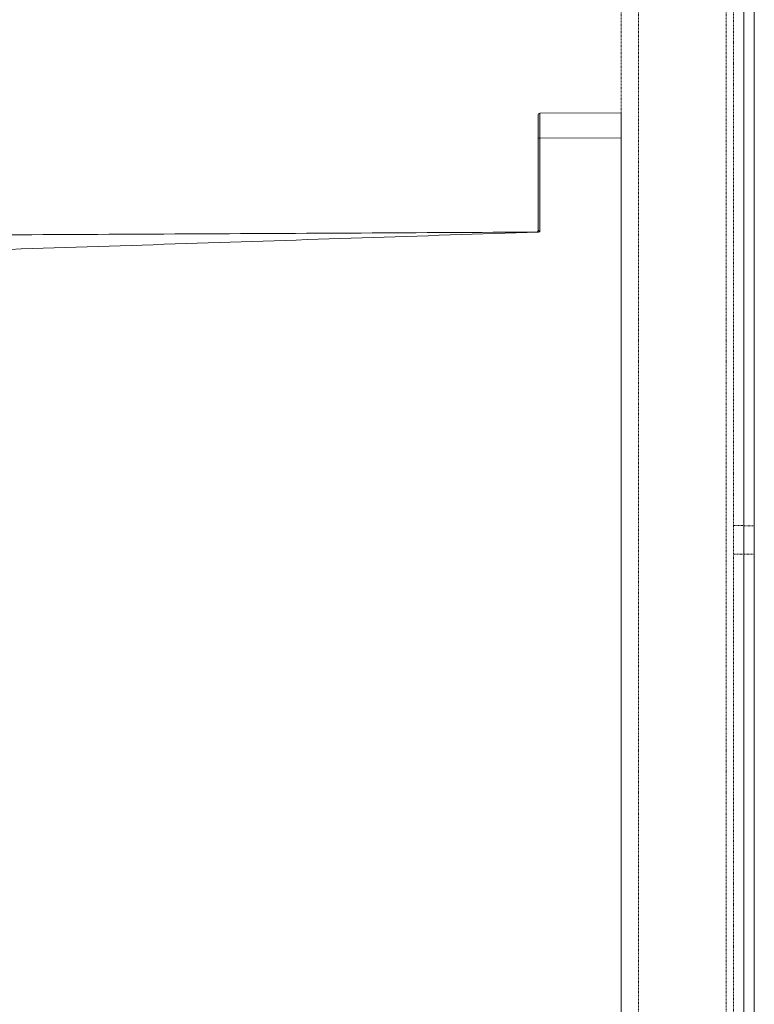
# Model space of a CAD drawing. Header units: inches. Extents: x 2954 to 6480, y 249 to 2776.
# Tile 83 of 105: x 6347 to 6480, y 1418 to 1597. Entities that reach past the tile are written whole.
import ezdxf

# ---------------------------------------------------------------- set-up
doc = ezdxf.new("R2010")
doc.units = ezdxf.units.IN
doc.header["$MEASUREMENT"] = 0
doc.linetypes.add('HIDDEN', pattern=[0.2, 0.1, -0.1])
doc.layers.add('PWR_0300HP', color=7, linetype='Continuous')

# ---------------------------------------------------------------- blocks, each defined once
blk = doc.blocks.new('SSW07_FRAME 4_SIDE')
at = {"color": 7, "linetype": 'Continuous', "lineweight": 15}
for p, q in [((-14.7, -0.08), (0, 0)), ((0, 0), (0, -4.5)), ((-15, -4.58), (-15, -0.38)), ((-14.7, -4.58), (-15, -4.58)), ((-15, -21.28), (-15, -4.58)), ((0, -4.5), (-14.7, -4.58)), ((-14.7, -4.58), (-14.7, -21.51)), ((0, -4.5), (0, -295.66)), ((-15, -21.28), (-14.96, -21.28)), ((-15.22, -21.58), (-15, -21.58))]:
    blk.add_line(p, q, dxfattribs=at)
for centre, start, end in [((-14.7, -0.38), 90.3, 180), ((-15.3, -21.28), 270.3, 0)]:
    blk.add_arc(centre, 0.3, start, end, dxfattribs=at)
blk.add_ellipse((-14.7, -4.58), major_axis=(0, -4.5), ratio=0.000349, start_param=3.141594, end_param=4.712363, dxfattribs=at)
for points, knots in [([(-14.96, -21.28), (-14.95, -21.28), (-14.93, -21.3), (-14.89, -21.33), (-14.87, -21.36), (-14.82, -21.41), (-14.8, -21.43), (-14.77, -21.47), (-14.76, -21.48), (-14.73, -21.5), (-14.72, -21.51), (-14.7, -21.51)], [0, 0, 0, 0, 0.25, 0.25, 0.5, 0.5, 0.75, 0.75, 0.875, 0.875, 1, 1, 1, 1]), ([(-142.4, -25.75), (-137.09, -25.72), (-131.78, -25.51), (-123.82, -25.18), (-121.17, -25.06), (-117.19, -24.92), (-115.86, -24.88), (-113.2, -24.79), (-101.26, -24.4), (-68.08, -23.32), (-36.23, -22.27), (-15, -21.58)], [0, 0, 0, 0, 0.125, 0.125, 0.1875, 0.1875, 0.21875, 0.21875, 0.25, 0.5, 1, 1, 1, 1]), ([(-142.4, -22.25), (-137.1, -22.22), (-131.8, -22.19), (-123.85, -22.15), (-121.2, -22.13), (-117.23, -22.11), (-115.9, -22.11), (-113.26, -22.09), (-101.33, -22.03), (-68.21, -21.86), (-36.42, -21.69), (-15.22, -21.58)], [0, 0, 0, 0, 0.125, 0.125, 0.1875, 0.1875, 0.21875, 0.21875, 0.25, 0.5, 1, 1, 1, 1]), ([(-15, -21.58), (-14.95, -21.58), (-14.9, -21.57), (-14.82, -21.56), (-14.79, -21.56), (-14.74, -21.54), (-14.72, -21.53), (-14.7, -21.51)], [0, 0, 0, 0, 0.5, 0.5, 0.75, 0.75, 1, 1, 1, 1])]:
    blk.add_open_spline(points, degree=3, knots=knots, dxfattribs=at)

msp = doc.modelspace()

# ---------------------------------------------------------------- linework, layer by layer
at = {"color": 7, "linetype": 'Continuous', "lineweight": 15}
for p, q in [((6477.64, 939.37), (6477.64, 2581.85)), ((6479.53, 807.54), (6479.53, 2581.85))]:
    msp.add_line(p, q, dxfattribs=at)
at = {"color": 7, "linetype": 'HIDDEN', "lineweight": 0}
for p, q in [((6475.77, 2577.83), (6475.77, 942.55)), ((6477.66, 942.55), (6477.66, 2577.83)), ((6455.41, 2524.7), (6455.41, 949.9)), ((6458.59, 2524.7), (6458.59, 949.9)), ((6474.46, 2524.7), (6474.46, 949.9)), ((6477.66, 1504.94), (6475.77, 1504.94)), ((6479.53, 1504.93), (6477.64, 1504.93)), ((6475.77, 1499.78), (6477.66, 1499.78)), ((6477.64, 1499.77), (6479.53, 1499.77))]:
    msp.add_line(p, q, dxfattribs=at)

# ---------------------------------------------------------------- block references
at = {"layer": 'PWR_0300HP'}
msp.add_blockref('SSW07_FRAME 4_SIDE', (6455.41, 1579.65), dxfattribs=at)

doc.saveas('drawing.dxf')
